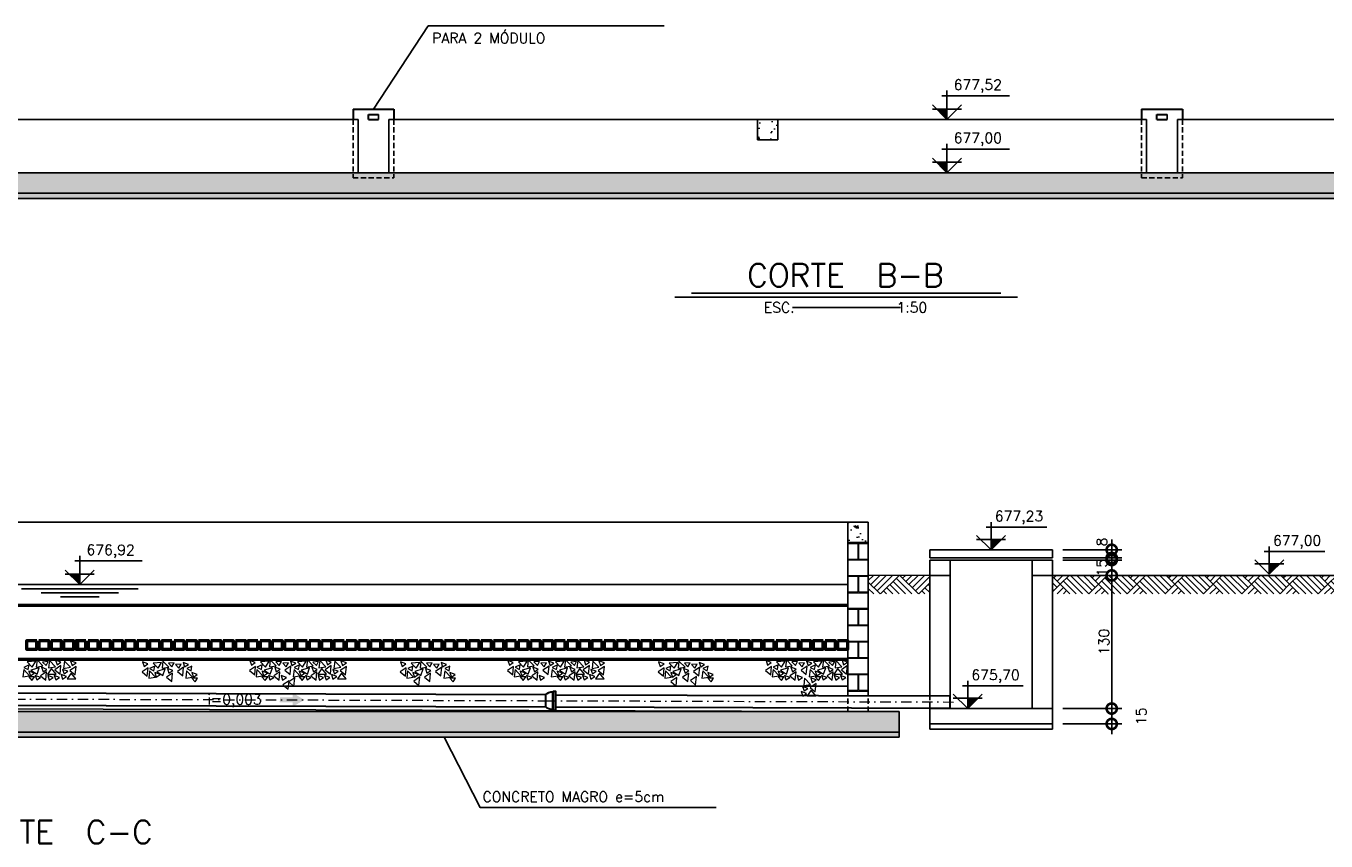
# Model space of a CAD drawing. Header units: millimetres. Extents: x 6229 to 11806, y 4271 to 11505.
# Tile 9 of 25: x 8220 to 9489, y 5527 to 6323. Entities that reach past the tile are written whole.
import ezdxf
from ezdxf.enums import TextEntityAlignment as Align

# ---------------------------------------------------------------- set-up
doc = ezdxf.new("R2010")
doc.units = ezdxf.units.MM
doc.header["$LTSCALE"] = 8
doc.header["$MEASUREMENT"] = 0
doc.linetypes.add('DASHDOT', pattern=[25.4, 12.7, -6.35, 0, -6.35])
doc.linetypes.add('HIDDEN', pattern=[9.525, 6.35, -3.175])
doc.layers.get('Defpoints').update_dxf_attribs({"color": 200})
for name, color, linetype in [('-HACHURA', 7, 'Continuous'), ('COTAS', 16, 'Continuous'), ('DIM', 7, 'Continuous'), ('ELEVAÇÃO', 2, 'Continuous'), ('ESTRUTURA', 6, 'Continuous'), ('LAYER3', 3, 'Continuous'), ('LIMHATRA', 2, 'HIDDEN'), ('NA', 130, 'Continuous'), ('RELAÇÀO', 2, 'Continuous'), ('TERRENO', 1, 'Continuous'), ('TEXTO', 2, 'Continuous')]:
    doc.layers.add(name, color=color, linetype=linetype)
for name, color, linetype, lineweight in [('-TIJOLO', 9, 'Continuous', 9), ('BAR-EIXOS', 7, 'DASHDOT', 20), ('BAR-PECAS', 2, 'Continuous', 30), ('CONCRETO', 3, 'Continuous', 9), ('PAREDE4', 3, 'Continuous', 50)]:
    doc.layers.add(name, color=color, linetype=linetype, lineweight=lineweight)
doc.styles.add('ROMAND', font='ROMANS.SHX', dxfattribs={"oblique": 15, "height": 800})
doc.styles.add('ROMANS', font='ROMANS.shx')
doc.dimstyles.new('DIM50', dxfattribs={"dimscale": 0, "dimtxt": 10, "dimasz": 20, "dimexe": 10, "dimexo": 10, "dimgap": 2.5, "dimtad": 1, "dimdec": 0, "dimtxsty": 'ROMANS', "dimblk": 'ARCHTICK', "dimblk1": 'DOTSMALL', "dimblk2": 'DOTSMALL', "dimsah": 1, "dimcen": 2.5, "dimdle": 10, "dimclrd": 7, "dimclre": 7, "dimclrt": 2, "dimazin": 0, "dimtfac": 1, "dimtdec": 0, "dimtmove": 2, "dimatfit": 3, "dimldrblk": 'ARCHTICK', "dimfxl": 0, "dimarcsym": 0})
pattern_1 = [(50, (577.26, -1736.82), (21.517805, -1.882564), [2.25, -24.75]), (355, (577.26, -1736.82), (-4.16254, 22.565764), [1.8, -19.8]), (100.4514, (579.053, -1736.976), (17.35528, 20.683186), [1.912206, -21.034263]), (46.1842, (577.26, -1730.82), (32.01723, -4.96557), [3.375, -37.125]), (96.6356, (579.928, -1731.233), (28.03988, 29.223536), [2.86831, -31.55139]), (351.1842, (577.26, -1730.82), (28.03986, 29.22356), [2.7, -29.7]), (21, (580.26, -1732.32), (17.907212, -12.078567), [2.25, -24.75]), (326, (580.26, -1732.32), (7.29946, 21.7545), [1.8, -19.8]), (71.4514, (581.752, -1733.326), (25.20668, 9.675915), [1.912206, -21.034263]), (37.5, (577.26, -1736.8196), (0.3647957, 9.9868156), [0, -19.56, 0, -20.1, 0, -19.875]), (7.5, (577.26, -1736.82), (7.892086, 11.832351), [0, -11.46, 0, -19.11, 0, -7.575]), (327.5, (570.57, -1736.8196), (16.014673, -0.676646), [0, -7.5, 0, -23.4, 0, -31.05]), (317.5, (567.57, -1736.82), (17.495585, 3.00315), [0, -9.75, 0, -15.54, 0, -22.05])]
pattern_2 = [(50, (0, 0), (21.517805, -1.882564), [2.25, -24.75]), (355, (0, 0), (-4.16254, 22.565764), [1.8, -19.8]), (100.4514, (1.793, -0.157), (17.35528, 20.683186), [1.912206, -21.034263]), (46.1842, (0, 6), (32.01723, -4.96557), [3.375, -37.125]), (96.6356, (2.668, 5.586), (28.03988, 29.22354), [2.86831, -31.55139]), (351.1842, (0, 6), (28.03986, 29.22356), [2.7, -29.7]), (21, (3, 4.5), (17.907212, -12.078567), [2.25, -24.75]), (326, (3, 4.5), (7.29946, 21.7545), [1.8, -19.8]), (71.4514, (4.492, 3.493), (25.20668, 9.675915), [1.912206, -21.034263]), (37.5, (0, 0), (0.3647957, 9.9868156), [0, -19.56, 0, -20.1, 0, -19.875]), (7.5, (0, 0), (7.892086, 11.832351), [0, -11.46, 0, -19.11, 0, -7.575]), (327.5, (-6.69, 0), (16.014673, -0.676646), [0, -7.5, 0, -23.4, 0, -31.05]), (317.5, (-9.69, 0), (17.495585, 3.00315), [0, -9.75, 0, -15.54, 0, -22.05])]

# ---------------------------------------------------------------- blocks, each defined once
blk = doc.blocks.new('_DOTSMALL')
at = {"color": 0, "linetype": 'ByBlock', "const_width": 0.5}
blk.add_lwpolyline([(-0.0625, 0, 1), (0.0625, 0, 1)], format="xyb", close=True, dxfattribs=at)
blk = doc.blocks.new('*D120')
at = {"layer": 'Defpoints', "color": 0}
for p in [(9222.1, 5656.6), (9279.8, 5656.6), (9222.1, 5641.6)]:
    blk.add_point(p, dxfattribs=at)
at = {"layer": 'DIM', "color": 7, "lineweight": -2}
for p, q in [((9279.8, 5631.6), (9279.8, 5666.6)), ((9232.1, 5656.6), (9289.8, 5656.6)), ((9232.1, 5641.6), (9289.8, 5641.6))]:
    blk.add_line(p, q, dxfattribs=at)
at = {"layer": 'DIM', "color": 7, "lineweight": -2, "xscale": 20, "yscale": 20, "zscale": 20}
for p, rotation in [((9279.8, 5656.6), 90), ((9279.8, 5641.6), 270)]:
    blk.add_blockref('_DOTSMALL', p, dxfattribs=dict(at, rotation=rotation))
at = {"layer": 'DIM', "color": 2, "insert": (9308.6, 5649.1), "char_height": 10, "attachment_point": 5, "rotation": 90, "style": 'ROMANS'}
blk.add_mtext('15', dxfattribs=at)
blk = doc.blocks.new('_ArchTick')
at = {"layer": 'COTAS', "color": 0, "const_width": 0.15}
blk.add_lwpolyline([(-0.5, -0.5), (0.5, 0.5)], dxfattribs=at)
blk = doc.blocks.new('*D121')
at = {"layer": 'Defpoints', "color": 0}
for p in [(9222.1, 5786.6), (9279.8, 5786.6), (9222.1, 5656.6)]:
    blk.add_point(p, dxfattribs=at)
at = {"layer": 'DIM', "color": 7, "lineweight": -2}
for p, q in [((9279.8, 5646.6), (9279.8, 5796.6)), ((9232.1, 5786.6), (9289.8, 5786.6)), ((9232.1, 5656.6), (9289.8, 5656.6))]:
    blk.add_line(p, q, dxfattribs=at)
at = {"layer": 'DIM', "color": 7, "lineweight": -2, "xscale": 20, "yscale": 20, "zscale": 20}
for p, rotation in [((9279.8, 5786.6), 90), ((9279.8, 5656.6), 270)]:
    blk.add_blockref('_DOTSMALL', p, dxfattribs=dict(at, rotation=rotation))
at = {"layer": 'DIM', "color": 2, "insert": (9272.3, 5721.6), "char_height": 10, "attachment_point": 5, "rotation": 90, "style": 'ROMANS'}
blk.add_mtext('130', dxfattribs=at)
blk = doc.blocks.new('*D122')
at = {"layer": 'Defpoints', "color": 0}
for p in [(9222.1, 5801.6), (9279.8, 5801.6), (9222.1, 5786.6)]:
    blk.add_point(p, dxfattribs=at)
at = {"layer": 'DIM', "color": 7, "lineweight": -2}
for p, q in [((9279.8, 5776.6), (9279.8, 5811.6)), ((9232.1, 5801.6), (9289.8, 5801.6)), ((9232.1, 5786.6), (9289.8, 5786.6))]:
    blk.add_line(p, q, dxfattribs=at)
at = {"layer": 'DIM', "color": 7, "lineweight": -2, "xscale": 20, "yscale": 20, "zscale": 20}
for p, rotation in [((9279.8, 5801.6), 90), ((9279.8, 5786.6), 270)]:
    blk.add_blockref('_DOTSMALL', p, dxfattribs=dict(at, rotation=rotation))
at = {"layer": 'DIM', "color": 2, "insert": (9270.2, 5794.1), "char_height": 10, "attachment_point": 5, "rotation": 90, "style": 'ROMANS'}
blk.add_mtext('15', dxfattribs=at)
blk = doc.blocks.new('*D123')
at = {"layer": 'Defpoints', "color": 0}
for p in [(9222.1, 5811.6), (9222.1, 5803.6), (9279.8, 5811.6)]:
    blk.add_point(p, dxfattribs=at)
at = {"layer": 'DIM', "color": 7, "lineweight": -2}
for p, q in [((9279.8, 5793.6), (9279.8, 5821.6)), ((9232.1, 5811.6), (9289.8, 5811.6)), ((9232.1, 5803.6), (9289.8, 5803.6))]:
    blk.add_line(p, q, dxfattribs=at)
at = {"layer": 'DIM', "color": 7, "lineweight": -2, "xscale": 20, "yscale": 20, "zscale": 20}
for p, rotation in [((9279.8, 5811.6), 90), ((9279.8, 5803.6), 270)]:
    blk.add_blockref('_DOTSMALL', p, dxfattribs=dict(at, rotation=rotation))
at = {"layer": 'DIM', "color": 2, "insert": (9270.2, 5819.2), "char_height": 10, "attachment_point": 5, "rotation": 90, "style": 'ROMANS'}
blk.add_mtext('8', dxfattribs=at)

msp = doc.modelspace()

# ---------------------------------------------------------------- hatches: boundary and pattern name
at = {"layer": '-TIJOLO'}
h = msp.add_hatch(dxfattribs=at)
h.set_pattern_fill('AR-B816C', color=256, scale=2, style=0)
h.set_pattern_definition([(0, (-3831, -3014.31), (16, 16), [31.25, -0.75]), (0, (-3847, -3013.56), (16, 16), [31.25, -0.75]), (90, (-3831, -3014.31), (-16, 16), [-16.75, 15.25]), (90, (-3831.75, -3014.31), (-16, 16), [-16.75, 15.25])])
h.paths.add_polyline_path([(9042.1, 5818.6), (9022.1, 5818.6), (9022.1, 5669.3), (9042.1, 5669.2)])
at = {"linetype": 'Continuous'}
msp.add_hatch(color=7, dxfattribs=at).paths.add_polyline_path([(8479.8, 5667.6), (8479.8, 5672), (8491.5, 5665.1), (8479.8, 5658.4), (8479.8, 5662.8), (8467.4, 5662.8), (8467.5, 5667.6)])
at = {"layer": 'CONCRETO'}
h = msp.add_hatch(dxfattribs=at)
h.set_pattern_fill('AR-CONC', color=256, scale=3, style=0)
h.set_pattern_definition(pattern_1)
h.paths.add_polyline_path([(8933.9, 6231.6), (8933.9, 6211.6), (8953.9, 6211.6), (8953.9, 6231.6)])
h = msp.add_hatch(dxfattribs=at)
h.set_pattern_fill('AR-CONC', color=256, scale=3, style=0)
h.set_pattern_definition([(50, (-827.74, -1736.82), (21.517805, -1.882564), [2.25, -24.75]), (355, (-827.74, -1736.82), (-4.16254, 22.565764), [1.8, -19.8]), (100.4514, (-825.947, -1736.976), (17.35528, 20.683186), [1.912206, -21.034263]), (46.1842, (-827.74, -1730.82), (32.01723, -4.96557), [3.375, -37.125]), (96.6356, (-825.072, -1731.233), (28.03988, 29.223536), [2.86831, -31.55139]), (351.1842, (-827.74, -1730.82), (28.03986, 29.22356), [2.7, -29.7]), (21, (-824.74, -1732.32), (17.907212, -12.078567), [2.25, -24.75]), (326, (-824.74, -1732.32), (7.29946, 21.7545), [1.8, -19.8]), (71.4514, (-823.248, -1733.326), (25.20668, 9.675915), [1.912206, -21.034263]), (37.5, (-827.74, -1736.8196), (0.3647957, 9.9868156), [0, -19.56, 0, -20.1, 0, -19.875]), (7.5, (-827.74, -1736.82), (7.892086, 11.832351), [0, -11.46, 0, -19.11, 0, -7.575]), (327.5, (-834.43, -1736.8196), (16.014673, -0.676646), [0, -7.5, 0, -23.4, 0, -31.05]), (317.5, (-837.43, -1736.82), (17.495585, 3.00315), [0, -9.75, 0, -15.54, 0, -22.05])])
h.paths.add_polyline_path([(9118.9, 6179.6), (9118.9, 6159.6), (7713.9, 6159.6), (7713.9, 6179.6)])
h = msp.add_hatch(dxfattribs=at)
h.set_pattern_fill('AR-CONC', color=256, scale=3, style=0)
h.set_pattern_definition(pattern_1)
h.paths.add_polyline_path([(10523.9, 6179.6), (10523.9, 6159.6), (9118.9, 6159.6), (9118.9, 6179.6)])
h = msp.add_hatch(dxfattribs=at)
h.set_pattern_fill('AR-CONC', scale=3, style=0)
h.set_pattern_definition(pattern_1)
h.paths.add_polyline_path([(8363.9, 6159.6), (7713.9, 6159.6), (7713.9, 6154.6), (8363.9, 6154.6)])
h = msp.add_hatch(dxfattribs=at)
h.set_pattern_fill('AR-CONC', scale=3, style=0)
h.set_pattern_definition(pattern_2)
h.paths.add_polyline_path([(9118.9, 6159.6), (8363.9, 6159.6), (8363.9, 6154.6), (9118.9, 6154.6)])
h = msp.add_hatch(dxfattribs=at)
h.set_pattern_fill('AR-CONC', scale=3, style=0)
h.set_pattern_definition(pattern_1)
h.paths.add_polyline_path([(9903.9, 6159.6), (9118.9, 6159.6), (9118.9, 6154.6), (9903.9, 6154.6)])
h = msp.add_hatch(dxfattribs=at)
h.set_pattern_fill('AR-CONC', color=256, scale=3, style=0)
h.set_pattern_definition([(50, (-874.575, -2272.175), (21.517805, -1.882564), [2.25, -24.75]), (355, (-874.575, -2272.175), (-4.16254, 22.565764), [1.8, -19.8]), (100.4514, (-872.782, -2272.332), (17.35528, 20.683186), [1.912206, -21.034263]), (46.1842, (-874.575, -2266.175), (32.01723, -4.96557), [3.375, -37.125]), (96.6356, (-871.907, -2266.59), (28.03988, 29.223536), [2.86831, -31.55139]), (351.1842, (-874.575, -2266.175), (28.03986, 29.22356), [2.7, -29.7]), (21, (-871.575, -2267.675), (17.907212, -12.078567), [2.25, -24.75]), (326, (-871.575, -2267.675), (7.29946, 21.7545), [1.8, -19.8]), (71.4514, (-870.083, -2268.682), (25.20668, 9.675915), [1.912206, -21.034263]), (37.5, (-874.575, -2272.175), (0.3647957, 9.9868156), [0, -19.56, 0, -20.1, 0, -19.875]), (7.5, (-874.575, -2272.175), (7.892086, 11.832351), [0, -11.46, 0, -19.11, 0, -7.575]), (327.5, (-881.265, -2272.175), (16.014673, -0.676646), [0, -7.5, 0, -23.4, 0, -31.05]), (317.5, (-884.265, -2272.175), (17.495585, 3.00315), [0, -9.75, 0, -15.54, 0, -22.05])])
h.paths.add_polyline_path([(9042.1, 5818.6), (9042.1, 5838.6), (9022.1, 5838.6), (9022.1, 5818.6)])
h = msp.add_hatch(dxfattribs=at)
h.set_pattern_fill('AR-CONC', color=256, scale=3, style=0)
h.set_pattern_definition(pattern_2)
h.paths.add_polyline_path([(9072.1, 5653.6), (7551.4, 5653.6, -0.016833), (7551.5, 5650.6, -0.097977), (7548.1, 5633.6), (9072.1, 5633.6)])
h.paths.add_polyline_path([(7551.5, 5650.6, 0.016833), (7551.4, 5653.6), (7472.1, 5653.6), (7472.1, 5633.6), (7548.1, 5633.6, 0.097977)])
h = msp.add_hatch(dxfattribs=at)
h.set_pattern_fill('AR-CONC', scale=3, style=0)
h.set_pattern_definition(pattern_2)
h.paths.add_polyline_path([(9072.1, 5633.6), (7548.1, 5633.6, -0.031176), (7545.7, 5628.6), (9072.1, 5628.6)])
at = {"layer": 'ELEVAÇÃO'}
for points in [[(9118.9, 6241.8), (9108.8, 6241.8), (9118.9, 6231.6)], [(9118.9, 6189.8), (9108.8, 6189.8), (9118.9, 6179.6)], [(9162.1, 5821.7), (9172.2, 5821.7), (9162.1, 5811.6)], [(9433.7, 5797.9), (9443.9, 5797.9), (9433.7, 5787.8)], [(8272.1, 5787.7), (8261.9, 5787.7), (8272.1, 5777.6)], [(9139.2, 5666.7), (9149.3, 5666.7), (9139.2, 5656.6)]]:
    msp.add_hatch(color=256, dxfattribs=at).paths.add_polyline_path(points)
at = {"layer": 'TERRENO'}
h = msp.add_hatch(dxfattribs=at)
h.set_pattern_fill('AR-PARQ1', scale=2.2, angle=45, style=0)
h.paths.add_polyline_path([(9042.1, 5786.6), (9042.1, 5768.5), (9102.1, 5768.5), (9102.1, 5786.6)])
h = msp.add_hatch(dxfattribs=at)
h.set_pattern_fill('AR-PARQ1', scale=2.2, angle=45, style=0)
h.set_pattern_definition([(135, (-9456.737, -961.022), (-37.335238, 4e-15), [26.4, -26.4]), (135, (-9453.626, -957.91), (-37.335238, 4e-15), [26.4, -26.4]), (135, (-9450.515, -954.8), (-37.335238, 4e-15), [26.4, -26.4]), (135, (-9447.403, -951.689), (-37.335238, 4e-15), [26.4, -26.4]), (135, (-9444.292, -948.577), (-37.335238, 4e-15), [26.4, -26.4]), (135, (-9441.18, -945.466), (-37.335238, 4e-15), [26.4, -26.4]), (135, (-9438.07, -942.355), (-37.335238, 4e-15), [26.4, -26.4]), (45, (-9475.405, -942.355), (37.335238, -4e-15), [26.4, -26.4]), (45, (-9478.516, -939.244), (37.335238, -4e-15), [26.4, -26.4]), (45, (-9481.627, -936.132), (37.335238, -4e-15), [26.4, -26.4]), (45, (-9484.739, -933.02), (37.335238, -4e-15), [26.4, -26.4]), (45, (-9487.85, -929.91), (37.335238, -4e-15), [26.4, -26.4]), (45, (-9490.96, -926.798), (37.335238, -4e-15), [26.4, -26.4]), (45, (-9494.072, -923.687), (37.335238, -4e-15), [26.4, -26.4])])
h.paths.add_polyline_path([(9350.4, 5786.6), (9350.4, 5786.6), (9350.4, 5786.6), (9222.1, 5786.6), (9222.1, 5768.6), (9545.2, 5768.6), (9545.2, 5786.6)])

# ---------------------------------------------------------------- linework, layer by layer
at = {"layer": '-HACHURA'}
msp.add_line((7522.1, 5658.6), (9022.1, 5653.9), dxfattribs=at)
at = {"layer": 'BAR-EIXOS', "ltscale": 0.1}
for p, q in [((8127.1, 5666.2), (8727.1, 5664.3)), ((8727.1, 5664.3), (9127.1, 5663))]:
    msp.add_line(p, q, dxfattribs=at)
at = {"layer": 'BAR-PECAS', "color": 3, "linetype": 'ByBlock'}
for p, q in [((8538.9, 6241.6), (8578.9, 6241.6)), ((8538.9, 6241.6), (8538.9, 6231.6)), ((8553.9, 6231.6), (8553.9, 6236.6)), ((8553.9, 6236.6), (8563.9, 6236.6)), ((9308.9, 6241.6), (9348.9, 6241.6)), ((9308.9, 6241.6), (9308.9, 6231.6)), ((9323.9, 6231.6), (9323.9, 6236.6)), ((9323.9, 6236.6), (9333.9, 6236.6)), ((8553.9, 6231.6), (8563.9, 6231.6)), ((9323.9, 6231.6), (9333.9, 6231.6))]:
    msp.add_line(p, q, dxfattribs=at)
at = {"layer": 'BAR-PECAS', "color": 3}
for p, q in [((8578.9, 6241.6), (8578.9, 6231.6)), ((9348.9, 6241.6), (9348.9, 6231.6))]:
    msp.add_line(p, q, dxfattribs=at)
at = {"layer": 'BAR-PECAS'}
for p, q in [((8136.6, 5672), (8727.1, 5670.2)), ((8733.9, 5655.6), (8734, 5672.9)), ((8734.8, 5654.8), (8734.8, 5673.7)), ((8736.6, 5670.1), (9122.1, 5668.9)), ((9122.1, 5657.1), (9122.1, 5668.9)), ((8136.6, 5660.2), (8727.1, 5658.4)), ((8736.5, 5658.3), (9122.1, 5657.1))]:
    msp.add_line(p, q, dxfattribs=at)
msp.add_lwpolyline([(8727.1, 5670.2, -0.214214), (8734, 5672.9), (8734.8, 5673.7), (8736.6, 5673.7), (8736.5, 5654.8), (8734.8, 5654.8), (8733.9, 5655.6, -0.214214), (8727.1, 5658.4)], format="xyb", close=True, dxfattribs=at)
at = {"layer": 'CONCRETO', "color": 1}
msp.add_line((9102.1, 5786.6), (9042.1, 5786.6), dxfattribs=at)
at = {"layer": 'CONCRETO', "color": 7}
for points in [[(8229.1, 5702.9), (8220.7, 5702.3), (8225.6, 5697.1)], [(8236.1, 5698.2), (8230.3, 5704.2), (8229.5, 5697.1)], [(8241.3, 5702.6), (8235.7, 5702), (8239.1, 5698.7)], [(8248.3, 5697.5), (8242.5, 5703.6), (8241.6, 5696.5)], [(8253.7, 5701.8), (8248.5, 5703.8), (8250, 5699.3)], [(8262.9, 5696.9), (8257.1, 5702.9), (8256.3, 5695.8)], [(8268.4, 5701.2), (8263.1, 5703.2), (8264.6, 5698.7)], [(8338.6, 5700.2), (8333.3, 5702.2), (8334.9, 5697.7)], [(8352, 5701.7), (8343.6, 5701), (8348.6, 5695.9)], [(8359.1, 5696.9), (8353.2, 5703), (8352.4, 5695.9)], [(8364.2, 5701.4), (8358.6, 5700.8), (8362, 5697.5)], [(8378.2, 5699.7), (8372.9, 5701.7), (8374.4, 5697.2)], [(8443.4, 5701.5), (8438.2, 5703.5), (8439.7, 5699)], [(8456.9, 5702.9), (8448.5, 5702.3), (8453.4, 5697.1)], [(8463.9, 5698.2), (8458.1, 5704.3), (8457.2, 5697.2)], [(8469.1, 5702.6), (8463.5, 5702.1), (8466.9, 5698.7)], [(8475.8, 5701.3), (8470.3, 5700.8), (8473.6, 5697.4)], [(8483, 5701), (8477.7, 5703), (8479.3, 5698.5)], [(8493.1, 5702.9), (8484.7, 5702.3), (8489.6, 5697.1)], [(8500.1, 5698.2), (8494.3, 5704.2), (8493.5, 5697.1)], [(8505.3, 5702.6), (8499.7, 5702), (8503.1, 5698.7)], [(8512.3, 5697.5), (8506.5, 5703.6), (8505.6, 5696.5)], [(8517.7, 5701.8), (8512.5, 5703.8), (8514, 5699.3)], [(8526.9, 5696.9), (8521.1, 5702.9), (8520.3, 5695.8)], [(8532.4, 5701.2), (8527.1, 5703.2), (8528.6, 5698.7)], [(8590.6, 5700.2), (8585.3, 5702.2), (8586.9, 5697.7)], [(8604, 5701.7), (8595.6, 5701), (8600.6, 5695.9)], [(8611.1, 5696.9), (8605.2, 5703), (8604.4, 5695.9)], [(8616.2, 5701.4), (8610.6, 5700.8), (8614, 5697.5)], [(8630.2, 5699.7), (8624.9, 5701.7), (8626.4, 5697.2)], [(8695.4, 5701.5), (8690.2, 5703.5), (8691.7, 5699)], [(8708.9, 5702.9), (8700.5, 5702.3), (8705.4, 5697.1)], [(8715.9, 5698.2), (8710.1, 5704.3), (8709.2, 5697.2)], [(8721.1, 5702.6), (8715.5, 5702.1), (8718.9, 5698.7)], [(8727.8, 5701.3), (8722.3, 5700.8), (8725.6, 5697.4)], [(8735, 5701), (8729.7, 5703), (8731.3, 5698.5)], [(8745.1, 5702.9), (8736.7, 5702.3), (8741.6, 5697.1)], [(8752.1, 5698.2), (8746.3, 5704.2), (8745.5, 5697.1)], [(8757.3, 5702.6), (8751.7, 5702), (8755.1, 5698.7)], [(8764.3, 5697.5), (8758.5, 5703.6), (8757.6, 5696.5)], [(8769.7, 5701.8), (8764.5, 5703.8), (8766, 5699.3)], [(8778.9, 5696.9), (8773.1, 5702.9), (8772.3, 5695.8)], [(8784.4, 5701.2), (8779.1, 5703.2), (8780.6, 5698.7)], [(8842.6, 5700.2), (8837.3, 5702.2), (8838.9, 5697.7)], [(8856, 5701.7), (8847.6, 5701), (8852.6, 5695.9)], [(8863.1, 5696.9), (8857.2, 5703), (8856.4, 5695.9)], [(8868.2, 5701.4), (8862.6, 5700.8), (8866, 5697.5)], [(8882.2, 5699.7), (8876.9, 5701.7), (8878.4, 5697.2)], [(8947.4, 5701.5), (8942.2, 5703.5), (8943.7, 5699)], [(8960.9, 5702.9), (8952.5, 5702.3), (8957.4, 5697.1)], [(8967.9, 5698.2), (8962.1, 5704.3), (8961.2, 5697.2)], [(8973.1, 5702.6), (8967.5, 5702.1), (8970.9, 5698.7)], [(8979.8, 5701.3), (8974.3, 5700.8), (8977.6, 5697.4)], [(8987, 5701), (8981.7, 5703), (8983.3, 5698.5)], [(8997.1, 5702.9), (8988.7, 5702.3), (8993.6, 5697.1)], [(9004.1, 5698.2), (8998.3, 5704.2), (8997.5, 5697.1)], [(9009.3, 5702.6), (9003.7, 5702), (9007.1, 5698.7)], [(9016.3, 5697.5), (9010.5, 5703.6), (9009.6, 5696.5)], [(9021.7, 5701.8), (9016.5, 5703.8), (9018, 5699.3)], [(8223.1, 5688.7), (8217.3, 5694.8), (8216.5, 5687.7)], [(8222.5, 5699.2), (8217.3, 5696.8), (8221.6, 5694.7)], [(8227.6, 5691.2), (8222.3, 5693.1), (8223.9, 5688.6)], [(8227.9, 5687.7), (8222.3, 5687.5), (8225.4, 5683.9)], [(8232.5, 5696.5), (8224.4, 5694.2), (8230.3, 5690.2)], [(8233.7, 5687), (8228.4, 5689), (8230, 5684.5)], [(8238.9, 5684.2), (8239.7, 5692.6), (8233.8, 5688.6)], [(8239.9, 5694.9), (8234.7, 5696.9), (8236.2, 5692.4)], [(8240.6, 5690.2), (8249, 5690.1), (8244.5, 5695.7)], [(8246, 5686.8), (8240.8, 5688.8), (8242.3, 5684.3)], [(8252.3, 5687.1), (8247.1, 5689), (8248.6, 5684.5)], [(8252.9, 5690.1), (8253.7, 5698.5), (8247.8, 5694.5)], [(8259.1, 5687.9), (8253.8, 5689.9), (8255.3, 5685.4)], [(8260.5, 5693), (8255.2, 5694.9), (8256.7, 5690.5)], [(8259.7, 5685.7), (8268.2, 5685.6), (8263.7, 5691.1)], [(8267.5, 5689.4), (8268.4, 5697.8), (8262.4, 5693.8)], [(8338, 5688.1), (8338.9, 5696.5), (8332.9, 5692.5)], [(8346, 5687.4), (8340.2, 5693.5), (8339.4, 5686.4)], [(8345.4, 5697.9), (8340.3, 5695.6), (8344.5, 5693.5)], [(8350.5, 5689.9), (8345.3, 5691.9), (8346.8, 5687.4)], [(8355.4, 5695.3), (8347.3, 5692.9), (8353.2, 5688.9)], [(8361.9, 5682.9), (8362.7, 5691.3), (8356.7, 5687.3)], [(8362.9, 5693.7), (8357.6, 5695.7), (8359.1, 5691.2)], [(8371, 5700.1), (8365.4, 5699.5), (8368.8, 5696.2)], [(8372.7, 5688.5), (8373.5, 5696.9), (8367.5, 5692.9)], [(8382.3, 5687.4), (8376.4, 5693.5), (8375.6, 5686.4)], [(8381.6, 5697.9), (8376.5, 5695.6), (8380.8, 5693.5)], [(8386.7, 5689.9), (8381.5, 5691.8), (8383, 5687.4)], [(8442.9, 5689.4), (8443.7, 5697.8), (8437.8, 5693.8)], [(8450.9, 5688.7), (8445.1, 5694.8), (8444.2, 5687.7)], [(8450.2, 5699.2), (8445.1, 5696.9), (8449.4, 5694.8)], [(8455.7, 5687.7), (8450, 5687.5), (8453.2, 5683.9)], [(8455.4, 5691.2), (8450.1, 5693.2), (8451.6, 5688.7)], [(8460.3, 5696.5), (8452.2, 5694.2), (8458.1, 5690.2)], [(8461.5, 5687.1), (8456.2, 5689), (8457.7, 5684.6)], [(8466.7, 5684.2), (8467.5, 5692.6), (8461.6, 5688.6)], [(8467.7, 5695), (8462.4, 5696.9), (8464, 5692.5)], [(8473.8, 5686.9), (8468.6, 5688.8), (8470.1, 5684.4)], [(8477.5, 5689.8), (8478.3, 5698.1), (8472.4, 5694.1)], [(8487.1, 5688.7), (8481.3, 5694.8), (8480.5, 5687.7)], [(8486.5, 5699.2), (8481.3, 5696.8), (8485.6, 5694.7)], [(8491.6, 5691.2), (8486.3, 5693.1), (8487.9, 5688.6)], [(8491.9, 5687.7), (8486.3, 5687.5), (8489.4, 5683.9)], [(8496.5, 5696.5), (8488.4, 5694.2), (8494.3, 5690.2)], [(8497.7, 5687), (8492.4, 5689), (8494, 5684.5)], [(8502.9, 5684.2), (8503.7, 5692.6), (8497.8, 5688.6)], [(8503.9, 5694.9), (8498.7, 5696.9), (8500.2, 5692.4)], [(8504.6, 5690.2), (8513, 5690.1), (8508.5, 5695.7)], [(8510, 5686.8), (8504.8, 5688.8), (8506.3, 5684.3)], [(8516.3, 5687.1), (8511.1, 5689), (8512.6, 5684.5)], [(8516.9, 5690.1), (8517.7, 5698.5), (8511.8, 5694.5)], [(8523.1, 5687.9), (8517.8, 5689.9), (8519.3, 5685.4)], [(8524.5, 5693), (8519.2, 5694.9), (8520.7, 5690.5)], [(8523.7, 5685.7), (8532.2, 5685.6), (8527.7, 5691.1)], [(8531.5, 5689.4), (8532.4, 5697.8), (8526.4, 5693.8)], [(8590, 5688.1), (8590.9, 5696.5), (8584.9, 5692.5)], [(8598, 5687.4), (8592.2, 5693.5), (8591.4, 5686.4)], [(8597.4, 5697.9), (8592.3, 5695.6), (8596.5, 5693.5)], [(8602.5, 5689.9), (8597.3, 5691.9), (8598.8, 5687.4)], [(8607.4, 5695.3), (8599.3, 5692.9), (8605.2, 5688.9)], [(8613.9, 5682.9), (8614.7, 5691.3), (8608.7, 5687.3)], [(8614.9, 5693.7), (8609.6, 5695.7), (8611.1, 5691.2)], [(8623, 5700.1), (8617.4, 5699.5), (8620.8, 5696.2)], [(8624.7, 5688.5), (8625.5, 5696.9), (8619.5, 5692.9)], [(8634.3, 5687.4), (8628.4, 5693.5), (8627.6, 5686.4)], [(8633.6, 5697.9), (8628.5, 5695.6), (8632.8, 5693.5)], [(8638.7, 5689.9), (8633.5, 5691.8), (8635, 5687.4)], [(8694.9, 5689.4), (8695.7, 5697.8), (8689.8, 5693.8)], [(8702.9, 5688.7), (8697.1, 5694.8), (8696.2, 5687.7)], [(8702.2, 5699.2), (8697.1, 5696.9), (8701.4, 5694.8)], [(8707.7, 5687.7), (8702, 5687.5), (8705.2, 5683.9)], [(8707.4, 5691.2), (8702.1, 5693.2), (8703.6, 5688.7)], [(8712.3, 5696.5), (8704.2, 5694.2), (8710.1, 5690.2)], [(8713.5, 5687.1), (8708.2, 5689), (8709.7, 5684.6)], [(8718.7, 5684.2), (8719.5, 5692.6), (8713.6, 5688.6)], [(8719.7, 5695), (8714.4, 5696.9), (8716, 5692.5)], [(8725.8, 5686.9), (8720.6, 5688.8), (8722.1, 5684.4)], [(8729.5, 5689.8), (8730.3, 5698.1), (8724.4, 5694.1)], [(8739.1, 5688.7), (8733.3, 5694.8), (8732.5, 5687.7)], [(8738.5, 5699.2), (8733.3, 5696.8), (8737.6, 5694.7)], [(8743.6, 5691.2), (8738.3, 5693.1), (8739.9, 5688.6)], [(8743.9, 5687.7), (8738.3, 5687.5), (8741.4, 5683.9)], [(8748.5, 5696.5), (8740.4, 5694.2), (8746.3, 5690.2)], [(8749.7, 5687), (8744.4, 5689), (8746, 5684.5)], [(8754.9, 5684.2), (8755.7, 5692.6), (8749.8, 5688.6)], [(8755.9, 5694.9), (8750.7, 5696.9), (8752.2, 5692.4)], [(8756.6, 5690.2), (8765, 5690.1), (8760.5, 5695.7)], [(8762, 5686.8), (8756.8, 5688.8), (8758.3, 5684.3)], [(8768.3, 5687.1), (8763.1, 5689), (8764.6, 5684.5)], [(8768.9, 5690.1), (8769.7, 5698.5), (8763.8, 5694.5)], [(8775.1, 5687.9), (8769.8, 5689.9), (8771.3, 5685.4)], [(8776.5, 5693), (8771.2, 5694.9), (8772.7, 5690.5)], [(8775.7, 5685.7), (8784.2, 5685.6), (8779.7, 5691.1)], [(8783.5, 5689.4), (8784.4, 5697.8), (8778.4, 5693.8)], [(8842, 5688.1), (8842.9, 5696.5), (8836.9, 5692.5)], [(8850, 5687.4), (8844.2, 5693.5), (8843.4, 5686.4)], [(8849.4, 5697.9), (8844.3, 5695.6), (8848.5, 5693.5)], [(8854.5, 5689.9), (8849.3, 5691.9), (8850.8, 5687.4)], [(8859.4, 5695.3), (8851.3, 5692.9), (8857.2, 5688.9)], [(8865.9, 5682.9), (8866.7, 5691.3), (8860.7, 5687.3)], [(8866.9, 5693.7), (8861.6, 5695.7), (8863.1, 5691.2)], [(8873.5, 5679.5), (8874.3, 5687.9), (8868.4, 5683.9)], [(8875, 5700.1), (8869.4, 5699.5), (8872.8, 5696.2)], [(8876.7, 5688.5), (8877.5, 5696.9), (8871.5, 5692.9)], [(8886.3, 5687.4), (8880.4, 5693.5), (8879.6, 5686.4)], [(8885.6, 5697.9), (8880.5, 5695.6), (8884.8, 5693.5)], [(8890.7, 5689.9), (8885.5, 5691.8), (8887, 5687.4)], [(8946.9, 5689.4), (8947.7, 5697.8), (8941.8, 5693.8)], [(8954.9, 5688.7), (8949.1, 5694.8), (8948.2, 5687.7)], [(8954.2, 5699.2), (8949.1, 5696.9), (8953.4, 5694.8)], [(8959.7, 5687.7), (8954, 5687.5), (8957.2, 5683.9)], [(8959.4, 5691.2), (8954.1, 5693.2), (8955.6, 5688.7)], [(8964.3, 5696.5), (8956.2, 5694.2), (8962.1, 5690.2)], [(8965.5, 5687.1), (8960.2, 5689), (8961.7, 5684.6)], [(8970.7, 5684.2), (8971.5, 5692.6), (8965.6, 5688.6)], [(8971.7, 5695), (8966.4, 5696.9), (8968, 5692.5)], [(8977.8, 5686.9), (8972.6, 5688.8), (8974.1, 5684.4)], [(8981.5, 5689.8), (8982.3, 5698.1), (8976.4, 5694.1)], [(8991.1, 5688.7), (8985.3, 5694.8), (8984.5, 5687.7)], [(8990.5, 5699.2), (8985.3, 5696.8), (8989.6, 5694.7)], [(8995.6, 5691.2), (8990.3, 5693.1), (8991.9, 5688.6)], [(8995.9, 5687.7), (8990.3, 5687.5), (8993.4, 5683.9)], [(9000.5, 5696.5), (8992.4, 5694.2), (8998.3, 5690.2)], [(9001.7, 5687), (8996.4, 5689), (8998, 5684.5)], [(9006.9, 5684.2), (9007.7, 5692.6), (9001.8, 5688.6)], [(9007.9, 5694.9), (9002.7, 5696.9), (9004.2, 5692.4)], [(9008.6, 5690.2), (9017, 5690.1), (9012.5, 5695.7)], [(9014, 5686.8), (9008.8, 5688.8), (9010.3, 5684.3)], [(9020.3, 5687.1), (9015.1, 5689), (9016.6, 5684.5)], [(9020.9, 5690.1), (9021.7, 5698.5), (9015.8, 5694.5)], [(8387, 5686.4), (8381.4, 5686.2), (8384.6, 5682.6)], [(8475.7, 5675.4), (8476.5, 5683.8), (8470.5, 5679.8)], [(8481.2, 5678.2), (8482.1, 5686.6), (8476.1, 5682.6)], [(8603.3, 5679.1), (8604.1, 5687.5), (8598.2, 5683.5)], [(8639, 5686.4), (8633.4, 5686.2), (8636.6, 5682.6)], [(8854.4, 5678.6), (8855.2, 5687), (8849.3, 5683)], [(8891, 5686.4), (8885.4, 5686.2), (8888.6, 5682.6)], [(8983.2, 5676.3), (8978, 5678.3), (8979.5, 5673.8)], [(8985.7, 5680.2), (8979.8, 5686.3), (8979, 5679.2)], [(8990.3, 5672.8), (8991.1, 5681.2), (8985.2, 5677.2)], [(8991.1, 5684.5), (8985.9, 5686.5), (8987.4, 5682)], [(8981.8, 5671.2), (8976.6, 5673.2), (8978.1, 5668.7)], [(8982.5, 5669), (8990.9, 5668.9), (8986.4, 5674.5)]]:
    msp.add_lwpolyline(points, close=True, dxfattribs=at)
at = {"layer": 'ELEVAÇÃO', "color": 3, "linetype": 'Continuous'}
for p, q in [((9118.9, 6231.6), (9118.9, 6259.8)), ((9113.9, 6254.8), (9180, 6254.8)), ((9118.9, 6231.6), (9104.8, 6245.8)), ((9133.1, 6241.8), (9104.8, 6241.8)), ((9118.9, 6231.6), (9133.1, 6245.8)), ((9113.9, 6202.8), (9180, 6202.8)), ((9118.9, 6179.6), (9118.9, 6207.8)), ((9118.9, 6179.6), (9104.8, 6193.8)), ((9133.1, 6189.8), (9104.8, 6189.8)), ((9118.9, 6179.6), (9133.1, 6193.8)), ((9157.1, 5833.7), (9216.4, 5833.7)), ((9162.1, 5811.6), (9162.1, 5838.7)), ((9162.1, 5811.6), (9147.9, 5825.7)), ((9147.9, 5821.7), (9176.2, 5821.7)), ((9162.1, 5811.6), (9176.2, 5825.7)), ((9433.7, 5787.8), (9433.7, 5814.9)), ((8272.1, 5777.6), (8272.1, 5805.7)), ((9433.7, 5787.8), (9419.6, 5801.9)), ((9428.7, 5809.9), (9488, 5809.9)), ((9433.7, 5787.8), (9447.9, 5801.9)), ((8272.1, 5777.6), (8257.9, 5791.7)), ((8267.1, 5800.7), (8333.1, 5800.7)), ((8272.1, 5777.6), (8286.2, 5791.7)), ((9419.6, 5797.9), (9447.9, 5797.9)), ((8286.2, 5787.7), (8257.9, 5787.7)), ((9134.2, 5678.7), (9193.5, 5678.7)), ((9139.2, 5656.6), (9139.2, 5683.7)), ((9139.2, 5656.6), (9125, 5670.7)), ((9125, 5666.7), (9153.3, 5666.7)), ((9139.2, 5656.6), (9153.3, 5670.7))]:
    msp.add_line(p, q, dxfattribs=at)
at = {"layer": 'ESTRUTURA', "color": 2}
for p, q in [((8183.9, 6231.6), (8543.9, 6231.6)), ((8543.9, 6231.6), (8543.9, 6179.6)), ((8573.9, 6231.6), (8573.9, 6179.6)), ((8573.9, 6231.6), (8933.9, 6231.6)), ((8953.9, 6231.6), (9313.9, 6231.6)), ((9313.9, 6231.6), (9313.9, 6179.6)), ((9343.9, 6231.6), (9343.9, 6179.6)), ((9343.9, 6231.6), (9703.9, 6231.6)), ((7514.6, 5838.6), (9022.1, 5838.6)), ((7522.1, 5678.6), (9022.1, 5678.6))]:
    msp.add_line(p, q, dxfattribs=at)
at = {"layer": 'ESTRUTURA'}
for p, q in [((8933.9, 6231.6), (8953.9, 6231.6)), ((8933.9, 6231.6), (8933.9, 6211.6)), ((8953.9, 6231.6), (8953.9, 6211.6)), ((8933.9, 6211.6), (8953.9, 6211.6)), ((7713.9, 6179.6), (10523.9, 6179.6)), ((7713.9, 6159.6), (10523.9, 6159.6)), ((9042.1, 5838.6), (9022.1, 5838.6)), ((9022.1, 5669.3), (9022.1, 5838.6)), ((9042.1, 5669.2), (9042.1, 5838.6)), ((9042.1, 5818.6), (9022.1, 5818.6)), ((9102.1, 5669), (9102.1, 5801.6)), ((9122.1, 5801.6), (9102.1, 5801.6)), ((9122.1, 5668.9), (9122.1, 5801.6)), ((9202.1, 5656.6), (9202.1, 5801.6)), ((9222.1, 5801.6), (9202.1, 5801.6)), ((9222.1, 5641.6), (9222.1, 5801.6)), ((9122.1, 5786.6), (9102.1, 5786.6)), ((9222.1, 5786.6), (9202.1, 5786.6)), ((7472.1, 5653.6), (9072.1, 5653.6)), ((9072.1, 5633.6), (9072.1, 5653.6)), ((9102.1, 5641.6), (9102.1, 5657.2)), ((9102.1, 5656.6), (9222.1, 5656.6)), ((9122.1, 5656.6), (9122.1, 5657.1)), ((9102.1, 5641.6), (9222.1, 5641.6)), ((7472.1, 5633.6), (9072.1, 5633.6))]:
    msp.add_line(p, q, dxfattribs=at)
at = {"layer": 'ESTRUTURA', "color": 4}
for p, q in [((7713.9, 6154.6), (10523.9, 6154.6)), ((9222.1, 5811.6), (9102.1, 5811.6)), ((9102.1, 5803.6), (9102.1, 5811.6)), ((9222.1, 5803.6), (9102.1, 5803.6)), ((9222.1, 5803.6), (9222.1, 5811.6)), ((9102.1, 5636.6), (9102.1, 5641.6)), ((9222.1, 5636.6), (9222.1, 5641.6)), ((7472.1, 5628.6), (9072.1, 5628.6)), ((9072.1, 5633.6), (9072.1, 5628.6)), ((9102.1, 5636.6), (9222.1, 5636.6))]:
    msp.add_line(p, q, dxfattribs=at)
at = {"layer": 'ESTRUTURA', "color": 7}
msp.add_line((9202.1, 5801.6), (9122.1, 5801.6), dxfattribs=at)
at = {"layer": 'LAYER3', "color": 3, "linetype": 'ByBlock'}
for p, q in [((8563.9, 6231.6), (8563.9, 6236.6)), ((9333.9, 6231.6), (9333.9, 6236.6))]:
    msp.add_line(p, q, dxfattribs=at)
at = {"layer": 'LIMHATRA', "color": 7, "linetype": 'HIDDEN', "ltscale": 0.1}
for p, q in [((8538.9, 6231.6), (8538.9, 6174.6)), ((8578.9, 6231.6), (8578.9, 6174.6)), ((9308.9, 6231.6), (9308.9, 6174.6)), ((9348.9, 6231.6), (9348.9, 6174.6)), ((8538.9, 6174.6), (8578.9, 6174.6)), ((9308.9, 6174.6), (9348.9, 6174.6))]:
    msp.add_line(p, q, dxfattribs=at)
at = {"layer": 'LIMHATRA', "color": 3, "linetype": 'HIDDEN', "ltscale": 0.1}
for p, q in [((9022.1, 5653.6), (9022.1, 5669.3)), ((9042.1, 5653.6), (9042.1, 5669.2)), ((9102.1, 5657.2), (9102.1, 5669))]:
    msp.add_line(p, q, dxfattribs=at)
at = {"layer": 'NA'}
for p, q in [((7522.1, 5777.6), (9022.1, 5777.6)), ((8329, 5773.6), (8215.2, 5773.6)), ((8310, 5769.6), (8234.2, 5769.6)), ((8291, 5765.6), (8253.1, 5765.6))]:
    msp.add_line(p, q, dxfattribs=at)
at = {"layer": 'PAREDE4'}
msp.add_line((7522.1, 5757.6), (9022.1, 5757.6), dxfattribs=at)
at = {"layer": 'PAREDE4', "color": 7}
msp.add_line((9022.1, 5704.6), (7522.1, 5704.6), dxfattribs=at)
at = {"layer": 'PAREDE4'}
for points in [[(8230.1, 5722.6), (8220.1, 5722.6), (8220.1, 5714.6), (8230.1, 5714.6), (8230.1, 5722.6)], [(8232.1, 5722.6), (8232.1, 5714.6), (8242.1, 5714.6), (8242.1, 5722.6), (8232.1, 5722.6)], [(8244.1, 5722.6), (8244.1, 5714.6), (8254.1, 5714.6), (8254.1, 5722.6), (8244.1, 5722.6)], [(8256.1, 5722.6), (8256.1, 5714.6), (8266.1, 5714.6), (8266.1, 5722.6), (8256.1, 5722.6)], [(8278.1, 5722.6), (8268.1, 5722.6), (8268.1, 5714.6), (8278.1, 5714.6), (8278.1, 5722.6)], [(8280.1, 5722.6), (8280.1, 5714.6), (8290.1, 5714.6), (8290.1, 5722.6), (8280.1, 5722.6)], [(8292.1, 5722.6), (8292.1, 5714.6), (8302.1, 5714.6), (8302.1, 5722.6), (8292.1, 5722.6)], [(8304.1, 5722.6), (8304.1, 5714.6), (8314.1, 5714.6), (8314.1, 5722.6), (8304.1, 5722.6)], [(8316.1, 5722.6), (8316.1, 5714.6), (8326.1, 5714.6), (8326.1, 5722.6), (8316.1, 5722.6)], [(8328.1, 5722.6), (8328.1, 5714.6), (8338.1, 5714.6), (8338.1, 5722.6), (8328.1, 5722.6)], [(8350.1, 5722.6), (8340.1, 5722.6), (8340.1, 5714.6), (8350.1, 5714.6), (8350.1, 5722.6)], [(8362.1, 5722.6), (8352.1, 5722.6), (8352.1, 5714.6), (8362.1, 5714.6), (8362.1, 5722.6)], [(8364.1, 5722.6), (8364.1, 5714.6), (8374.1, 5714.6), (8374.1, 5722.6), (8364.1, 5722.6)], [(8376.1, 5722.6), (8376.1, 5714.6), (8386.1, 5714.6), (8386.1, 5722.6), (8376.1, 5722.6)], [(8388.1, 5722.6), (8388.1, 5714.6), (8398.1, 5714.6), (8398.1, 5722.6), (8388.1, 5722.6)], [(8400.1, 5722.6), (8400.1, 5714.6), (8410.1, 5714.6), (8410.1, 5722.6), (8400.1, 5722.6)], [(8412.1, 5722.6), (8412.1, 5714.6), (8422.1, 5714.6), (8422.1, 5722.6), (8412.1, 5722.6)], [(8424.1, 5722.6), (8424.1, 5714.6), (8434.1, 5714.6), (8434.1, 5722.6), (8424.1, 5722.6)], [(8446.1, 5722.6), (8436.1, 5722.6), (8436.1, 5714.6), (8446.1, 5714.6), (8446.1, 5722.6)], [(8448.1, 5722.6), (8448.1, 5714.6), (8458.1, 5714.6), (8458.1, 5722.6), (8448.1, 5722.6)], [(8460.1, 5722.6), (8460.1, 5714.6), (8470.1, 5714.6), (8470.1, 5722.6), (8460.1, 5722.6)], [(8472.1, 5722.6), (8472.1, 5714.6), (8482.1, 5714.6), (8482.1, 5722.6), (8472.1, 5722.6)], [(8494.1, 5722.6), (8484.1, 5722.6), (8484.1, 5714.6), (8494.1, 5714.6), (8494.1, 5722.6)], [(8496.1, 5722.6), (8496.1, 5714.6), (8506.1, 5714.6), (8506.1, 5722.6), (8496.1, 5722.6)], [(8508.1, 5722.6), (8508.1, 5714.6), (8518.1, 5714.6), (8518.1, 5722.6), (8508.1, 5722.6)], [(8530.1, 5722.6), (8520.1, 5722.6), (8520.1, 5714.6), (8530.1, 5714.6), (8530.1, 5722.6)], [(8532.1, 5722.6), (8532.1, 5714.6), (8542.1, 5714.6), (8542.1, 5722.6), (8532.1, 5722.6)], [(8544.1, 5722.6), (8544.1, 5714.6), (8554.1, 5714.6), (8554.1, 5722.6), (8544.1, 5722.6)], [(8556.1, 5722.6), (8556.1, 5714.6), (8566.1, 5714.6), (8566.1, 5722.6), (8556.1, 5722.6)], [(8568.1, 5722.6), (8568.1, 5714.6), (8578.1, 5714.6), (8578.1, 5722.6), (8568.1, 5722.6)], [(8580.1, 5722.6), (8580.1, 5714.6), (8590.1, 5714.6), (8590.1, 5722.6), (8580.1, 5722.6)], [(8602.1, 5722.6), (8592.1, 5722.6), (8592.1, 5714.6), (8602.1, 5714.6), (8602.1, 5722.6)], [(8614.1, 5722.6), (8604.1, 5722.6), (8604.1, 5714.6), (8614.1, 5714.6), (8614.1, 5722.6)], [(8616.1, 5722.6), (8616.1, 5714.6), (8626.1, 5714.6), (8626.1, 5722.6), (8616.1, 5722.6)], [(8628.1, 5722.6), (8628.1, 5714.6), (8638.1, 5714.6), (8638.1, 5722.6), (8628.1, 5722.6)], [(8640.1, 5722.6), (8640.1, 5714.6), (8650.1, 5714.6), (8650.1, 5722.6), (8640.1, 5722.6)], [(8652.1, 5722.6), (8652.1, 5714.6), (8662.1, 5714.6), (8662.1, 5722.6), (8652.1, 5722.6)], [(8664.1, 5722.6), (8664.1, 5714.6), (8674.1, 5714.6), (8674.1, 5722.6), (8664.1, 5722.6)], [(8676.1, 5722.6), (8676.1, 5714.6), (8686.1, 5714.6), (8686.1, 5722.6), (8676.1, 5722.6)], [(8698.1, 5722.6), (8688.1, 5722.6), (8688.1, 5714.6), (8698.1, 5714.6), (8698.1, 5722.6)], [(8700.1, 5722.6), (8700.1, 5714.6), (8710.1, 5714.6), (8710.1, 5722.6), (8700.1, 5722.6)], [(8712.1, 5722.6), (8712.1, 5714.6), (8722.1, 5714.6), (8722.1, 5722.6), (8712.1, 5722.6)], [(8724.1, 5722.6), (8724.1, 5714.6), (8734.1, 5714.6), (8734.1, 5722.6), (8724.1, 5722.6)], [(8746.1, 5722.6), (8736.1, 5722.6), (8736.1, 5714.6), (8746.1, 5714.6), (8746.1, 5722.6)], [(8748.1, 5722.6), (8748.1, 5714.6), (8758.1, 5714.6), (8758.1, 5722.6), (8748.1, 5722.6)], [(8760.1, 5722.6), (8760.1, 5714.6), (8770.1, 5714.6), (8770.1, 5722.6), (8760.1, 5722.6)], [(8782.1, 5722.6), (8772.1, 5722.6), (8772.1, 5714.6), (8782.1, 5714.6), (8782.1, 5722.6)], [(8784.1, 5722.6), (8784.1, 5714.6), (8794.1, 5714.6), (8794.1, 5722.6), (8784.1, 5722.6)], [(8796.1, 5722.6), (8796.1, 5714.6), (8806.1, 5714.6), (8806.1, 5722.6), (8796.1, 5722.6)], [(8808.1, 5722.6), (8808.1, 5714.6), (8818.1, 5714.6), (8818.1, 5722.6), (8808.1, 5722.6)], [(8820.1, 5722.6), (8820.1, 5714.6), (8830.1, 5714.6), (8830.1, 5722.6), (8820.1, 5722.6)], [(8832.1, 5722.6), (8832.1, 5714.6), (8842.1, 5714.6), (8842.1, 5722.6), (8832.1, 5722.6)], [(8854.1, 5722.6), (8844.1, 5722.6), (8844.1, 5714.6), (8854.1, 5714.6), (8854.1, 5722.6)], [(8866.1, 5722.6), (8856.1, 5722.6), (8856.1, 5714.6), (8866.1, 5714.6), (8866.1, 5722.6)], [(8868.1, 5722.6), (8868.1, 5714.6), (8878.1, 5714.6), (8878.1, 5722.6), (8868.1, 5722.6)], [(8880.1, 5722.6), (8880.1, 5714.6), (8890.1, 5714.6), (8890.1, 5722.6), (8880.1, 5722.6)], [(8892.1, 5722.6), (8892.1, 5714.6), (8902.1, 5714.6), (8902.1, 5722.6), (8892.1, 5722.6)], [(8904.1, 5722.6), (8904.1, 5714.6), (8914.1, 5714.6), (8914.1, 5722.6), (8904.1, 5722.6)], [(8916.1, 5722.6), (8916.1, 5714.6), (8926.1, 5714.6), (8926.1, 5722.6), (8916.1, 5722.6)], [(8928.1, 5722.6), (8928.1, 5714.6), (8938.1, 5714.6), (8938.1, 5722.6), (8928.1, 5722.6)], [(8950.1, 5722.6), (8940.1, 5722.6), (8940.1, 5714.6), (8950.1, 5714.6), (8950.1, 5722.6)], [(8952.1, 5722.6), (8952.1, 5714.6), (8962.1, 5714.6), (8962.1, 5722.6), (8952.1, 5722.6)], [(8964.1, 5722.6), (8964.1, 5714.6), (8974.1, 5714.6), (8974.1, 5722.6), (8964.1, 5722.6)], [(8976.1, 5722.6), (8976.1, 5714.6), (8986.1, 5714.6), (8986.1, 5722.6), (8976.1, 5722.6)], [(8998.1, 5722.6), (8988.1, 5722.6), (8988.1, 5714.6), (8998.1, 5714.6), (8998.1, 5722.6)], [(9000.1, 5722.6), (9000.1, 5714.6), (9010.1, 5714.6), (9010.1, 5722.6), (9000.1, 5722.6)], [(9012.1, 5722.6), (9012.1, 5714.6), (9022.1, 5714.6), (9022.1, 5722.6), (9012.1, 5722.6)]]:
    msp.add_lwpolyline(points, dxfattribs=at)
at = {"layer": 'PAREDE4', "color": 1}
msp.add_lwpolyline([(8268.1, 5722.6), (8268.1, 5714.6), (8270.1, 5714.6), (8270.1, 5722.6), (8268.1, 5722.6)], dxfattribs=at)
at = {"layer": 'RELAÇÀO', "color": 3}
for points in [[(8558.9, 6241.6), (8612.4, 6322.9), (8842.6, 6322.9)], [(8627.8, 5628.6), (8663.2, 5559.9), (8893.5, 5559.9)]]:
    msp.add_lwpolyline(points, dxfattribs=at)
at = {"layer": 'TERRENO'}
msp.add_line((9222.1, 5786.6), (9545.2, 5786.6), dxfattribs=at)
at = {"layer": 'TEXTO', "color": 7, "ltscale": 0.3}
msp.add_line((8853.1, 6058.1), (9187.8, 6058.1), dxfattribs=at)
at = {"layer": 'TEXTO', "color": 6, "ltscale": 0.3}
msp.add_line((8869.5, 6062.1), (9171.4, 6062.1), dxfattribs=at)
at = {"layer": 'TEXTO', "ltscale": 0.3}
msp.add_line((9073.5, 6048.2), (8968, 6048.2), dxfattribs=at)

# ---------------------------------------------------------------- texts
at = {"layer": 'TEXTO', "style": 'ROMANS'}
for s, rotation, p in [('PARA 2 MÓDULO', 0, (8616.2, 6306.1)), ('677,23', 360, (9165.7, 5839.5)), ('677,00', 360, (9437.3, 5815.7)), ('675,70', 360, (9142.8, 5684.5)), ('i=0,003', 359.821, (8396.6, 5660.7)), ('CONCRETO MAGRO e=5cm', 0, (8665.4, 5565.6))]:
    msp.add_text(s, height=10, rotation=rotation, dxfattribs=at).set_placement(p)
for s, p in [('677,52', (9125.5, 6260.6)), ('677,00', (9125.5, 6208.6)), ('676,92', (8278.6, 5806.5))]:
    msp.add_text(s, height=10, dxfattribs=at).set_placement(p)
at = {"layer": 'TEXTO', "color": 5, "ltscale": 0.3, "style": 'ROMAND'}
for s, p in [('CORTE  B-B', (9019.8, 6079.6)), ('CORTE  C-C', (8247.5, 5536.1))]:
    msp.add_text(s, height=22.5, rotation=360, dxfattribs=at).set_placement(p, align=Align.MIDDLE)
at = {"layer": 'TEXTO', "ltscale": 0.3, "style": 'ROMANS'}
msp.add_text('ESC.             1:50', height=10, rotation=360, dxfattribs=at).set_placement((9019.9, 6048.2), align=Align.MIDDLE)

# ---------------------------------------------------------------- dimensions: what is measured, and where the dimension line sits
at = {"layer": 'DIM'}
for base, p1, p2, picture, middle in [((9279.8, 5811.6), (9222.1, 5803.6), (9222.1, 5811.6), '*D123', (9270.2, 5819.2)), ((9279.8, 5801.6), (9222.1, 5786.6), (9222.1, 5801.6), '*D122', (9270.2, 5794.1))]:
    dim = msp.add_linear_dim(base=base, p1=p1, p2=p2, angle=90, dimstyle='DIM50', override={"dimscale": 1}, dxfattribs=at)
    dim.commit()
    dim.dimension.update_dxf_attribs({"geometry": picture, "text_midpoint": middle, "dimtype": 160})
for base, p1, p2, picture, middle in [((9279.8, 5786.6), (9222.1, 5656.6), (9222.1, 5786.6), '*D121', (9272.3, 5721.6)), ((9279.8, 5656.6), (9222.1, 5641.6), (9222.1, 5656.6), '*D120', (9308.6, 5649.1))]:
    dim = msp.add_linear_dim(base=base, p1=p1, p2=p2, angle=90, dimstyle='DIM50', override={"dimscale": 1}, dxfattribs=at)
    dim.commit()
    dim.dimension.update_dxf_attribs({"geometry": picture, "text_midpoint": middle})

doc.saveas('drawing.dxf')
